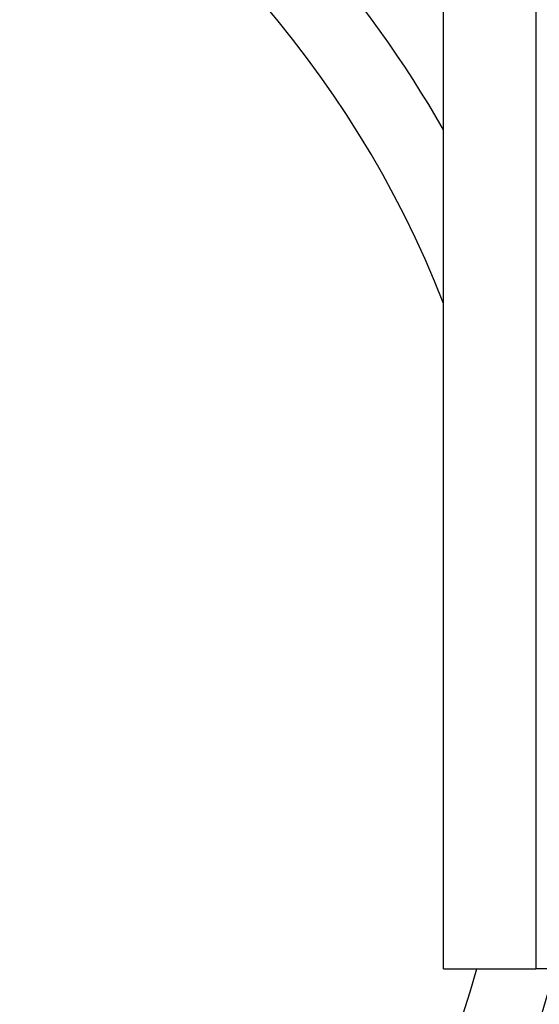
# Model space of a CAD drawing. Header units: inches. Extents: x 4 to 134, y 7 to 73.
# Tile 4 of 104: x 5.784 to 6.087, y 17.084 to 17.66. Entities that reach past the tile are written whole.
import ezdxf

# ---------------------------------------------------------------- set-up
doc = ezdxf.new("R2010")
doc.units = ezdxf.units.IN
doc.header["$MEASUREMENT"] = 0
doc.layers.add('Visible Edges(ANSI)', color=7, linetype='Continuous', lineweight=25)
doc.layers.add('Visible Tangent Edges(ANSI)', color=7, linetype='Continuous', lineweight=25)

msp = doc.modelspace()

# ---------------------------------------------------------------- linework, layer by layer
at = {"layer": 'Visible Edges(ANSI)'}
for p, q in [((6.03129, 17.105), (6.03129, 50.23885)), ((6.03129, 17.105), (6.08514, 17.105)), ((6.53944, 17.105), (6.08514, 17.105))]:
    msp.add_line(p, q, dxfattribs=at)
for radius, start, end in [(0.656, 29.66865, 124.69043), (0.6122, 21.39917, 344.32272), (0.656, 328.24768, 345.39353)]:
    msp.add_arc((5.46129, 17.27042), radius, start, end, dxfattribs=at)
at = {"layer": 'Visible Tangent Edges(ANSI)'}
msp.add_line((6.08514, 50.23885), (6.08514, 17.105), dxfattribs=at)

doc.saveas('drawing.dxf')
